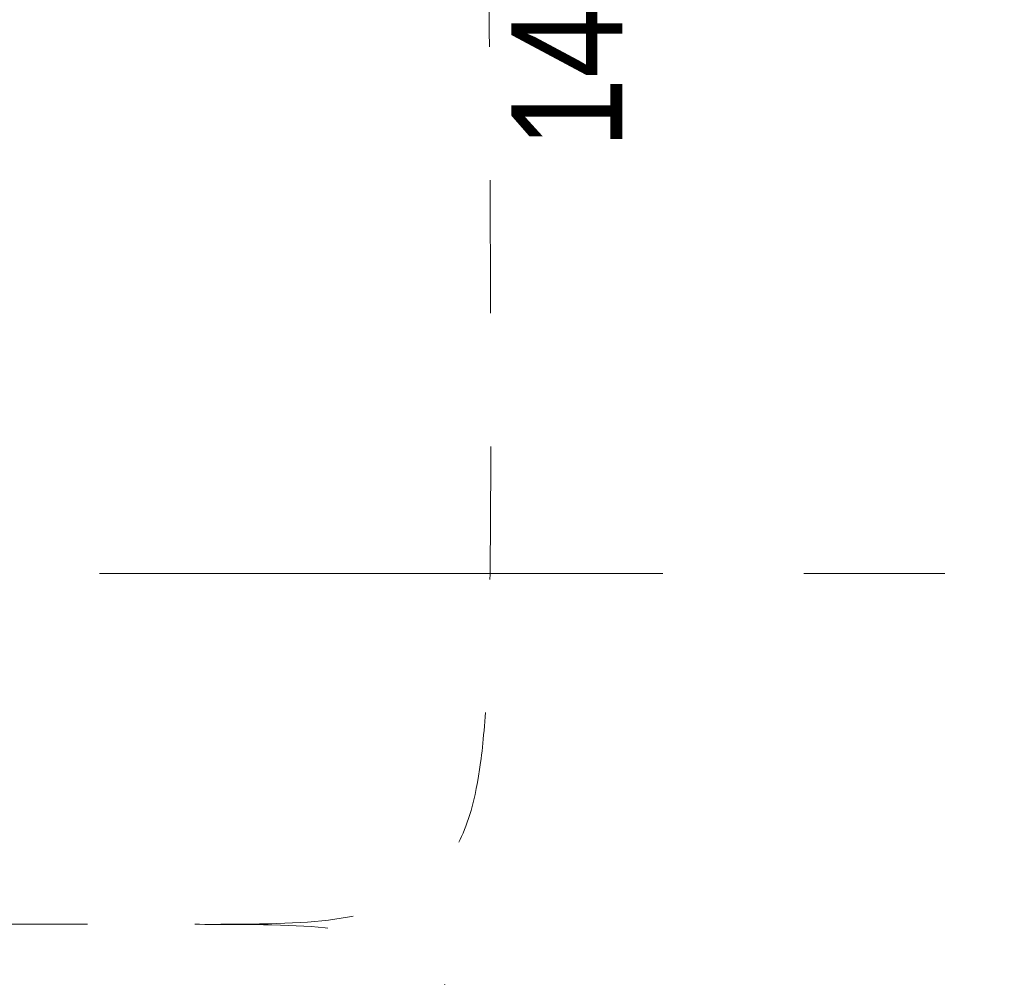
# Model space of a CAD drawing. Header units: centimetres. Extents: x -2424 to 2260, y -130 to 3012.
# Tile 57 of 81: x 308 to 530, y 1277 to 1493. Entities that reach past the tile are written whole.
import ezdxf

# ---------------------------------------------------------------- set-up
doc = ezdxf.new("R2010")
doc.units = ezdxf.units.CM
doc.linetypes.add('Dash', pattern=[60, 30, -30])
doc.linetypes.add('Oś', pattern=[222.25, 127, -31.75, 31.75, -31.75])
for name, color, linetype, lineweight in [('A-DETL', 90, 'Continuous', 9), ('G-ANNO-TEXT', 231, 'Continuous', 13), ('S-GRID', 1, 'Continuous', 13)]:
    doc.layers.add(name, color=color, linetype=linetype, lineweight=lineweight)
doc.styles.add('Arial Narrow_3', font='ARIALN.TTF', dxfattribs={"height": 25})

msp = doc.modelspace()

# ---------------------------------------------------------------- linework, layer by layer
at = {"layer": 'A-DETL', "color": 251, "linetype": 'Dash', "lineweight": 9}
for points, knots in [([(-555.62, 1472.57), (-478.91, 1472.57), (-476.08, 1472.57), (-439.12, 1472.57), (-439.12, 1435.62), (-439.12, 1432.79), (-439.12, 1329.11), (-439.12, 1326.28), (-439.12, 1289.33), (-402.17, 1289.33), (-399.34, 1289.33), (54.38, 1289.33), (347.2, 1289.33), (391.67, 1289.33), (418.55, 1316.21), (413.88, 1393.93), (413.88, 1663.13)], [0, 0, 0, 0, 1.274059, 2.1133, 2.95254, 4.521491, 5.717221, 7.286172, 8.125412, 8.964652, 14.361634, 22.556861, 31.207392, 35.311818, 37.065318, 41.276562, 41.276562, 41.276562, 41.276562]), ([(-555.62, 1472.57), (-478.91, 1472.57), (-450.62, 1472.57), (-439.12, 1472.57), (-439.12, 1461.07), (-439.12, 1432.79), (-439.12, 1329.11), (-439.12, 1326.28), (-439.12, 1289.33), (-402.17, 1289.33), (-399.34, 1289.33), (54.38, 1289.33), (347.2, 1289.33), (391.67, 1289.33), (413.88, 1267.11), (413.88, 1211.15), (413.88, 1019.9)], [0, 0, 0, 0, 1.274059, 1.834911, 2.395763, 3.964714, 5.438832, 7.007784, 7.847024, 8.686264, 14.083246, 22.278473, 30.929004, 34.961158, 36.402966, 39.45005, 39.45005, 39.45005, 39.45005])]:
    msp.add_open_spline(points, degree=3, knots=knots, dxfattribs=at)
at = {"layer": 'S-GRID', "color": 251, "linetype": 'Oś', "lineweight": 9}
msp.add_line((1342.46, 1368.33), (-1368.76, 1368.33), dxfattribs=at)

# ---------------------------------------------------------------- texts
at = {"layer": 'G-ANNO-TEXT', "color": 251, "lineweight": 9, "style": 'Arial Narrow_3'}
msp.add_text('14,96 m', height=25, rotation=90, dxfattribs=at).set_placement((444.29, 1464.08))

doc.saveas('drawing.dxf')
